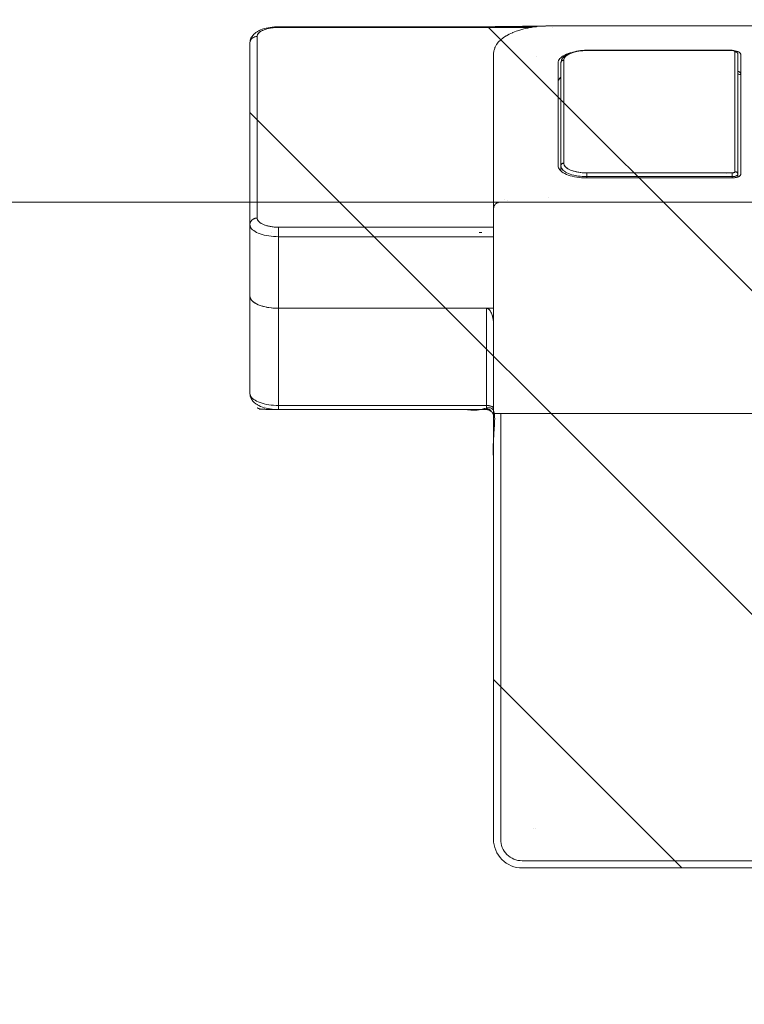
# Model space of a CAD drawing. Header units: inches. Extents: x -416 to -272, y -73 to 47.
# Tile 68 of 206: x -409.83 to -407.83, y 14.3 to 17.01. Entities that reach past the tile are written whole.
import ezdxf

# ---------------------------------------------------------------- set-up
doc = ezdxf.new("R2010")
doc.units = ezdxf.units.IN
doc.header["$LTSCALE"] = 32
doc.header["$MEASUREMENT"] = 0
doc.linetypes.add('Dash Style-1', pattern=[0.083328, 0.041656, -0.041672])
for name, color, linetype, lineweight in [('DashLine', 7, 'Continuous', 13), ('DashLineFill', 7, 'Dash Style-1', 13), ('Drawing', 7, 'Continuous', 18), ('None', 7, 'Continuous', 18), ('SolidLine', 7, 'Continuous', 15)]:
    doc.layers.add(name, color=color, linetype=linetype, lineweight=lineweight)

# ---------------------------------------------------------------- blocks, each defined once
blk = doc.blocks.new('Group-96')
at = {"layer": 'DashLine', "flags": 128}
blk.add_lwpolyline([(1.1142, -2.5591), (70.8937, -2.5591), (70.8937, -30), (1.1142, -30)], close=True, dxfattribs=at)
at = {"layer": 'SolidLine', "flags": 128}
blk.add_lwpolyline([(1.1142, -2.5591), (70.8937, -2.5591), (70.8937, -30), (1.1142, -30)], close=True, dxfattribs=at)
blk = doc.blocks.new('TiMotion_Handset (2D)')
at = {"layer": 'DashLineFill', "linetype": 'Continuous', "lineweight": 13}
h = blk.add_hatch(dxfattribs=at)
h.set_pattern_fill('Steel', color=253, style=0, pattern_type=2)
h.set_pattern_definition([(45, (0, 0), (-1.613, 1.9357), []), (45, (-1.0608, 1.0608), (-0.47235, 0.41676), [])])
h.paths.add_polyline_path([(-0.5651, 2.4409), (-0.5637, 2.4432), (-0.5622, 2.4453), (-0.5606, 2.4473), (-0.5588, 2.4491), (-0.557, 2.4509), (-0.555, 2.4525), (-0.5529, 2.454), (-0.5507, 2.4554), (-0.5484, 2.4566), (-0.546, 2.4577), (-0.5436, 2.4586), (-0.5412, 2.4593), (-0.5387, 2.4599), (-0.5362, 2.4603), (-0.5336, 2.4605), (-0.531, 2.4606), (0.4426, 2.4606), (0.4452, 2.4605), (0.4478, 2.4603), (0.4503, 2.4599), (0.4528, 2.4593), (0.4552, 2.4586), (0.4576, 2.4577), (0.46, 2.4566), (0.4623, 2.4554), (0.4645, 2.454), (0.4666, 2.4525), (0.4686, 2.4509), (0.4704, 2.4491), (0.4722, 2.4473), (0.4738, 2.4453), (0.4753, 2.4432), (0.4767, 2.4409), (0.4779, 2.4386), (0.479, 2.4363), (0.4799, 2.4339), (0.4806, 2.4315), (0.4812, 2.429), (0.4816, 2.4264), (0.4819, 2.4239), (0.482, 2.4213), (0.482, 1.7656), (0.4825, 1.764), (0.483, 1.7623), (0.4834, 1.7606), (0.4838, 1.7589), (0.484, 1.7572), (0.4842, 1.7555), (0.4843, 1.7537), (0.4844, 1.752), (0.4844, -1.752), (0.4843, -1.7546), (0.484, -1.7572), (0.4836, -1.7597), (0.483, -1.7622), (0.4823, -1.7646), (0.4814, -1.767), (0.4803, -1.7693), (0.4791, -1.7717), (0.4777, -1.7739), (0.4762, -1.776), (0.4746, -1.778), (0.4728, -1.7798), (0.471, -1.7816), (0.469, -1.7832), (0.4669, -1.7847), (0.4647, -1.7861), (0.4624, -1.7873), (0.46, -1.7884), (0.4576, -1.7893), (0.4552, -1.79), (0.4527, -1.7906), (0.4502, -1.791), (0.4476, -1.7913), (0.445, -1.7913), (-1.7905, -1.7913), (-1.7931, -1.7913), (-1.7957, -1.791), (-1.7982, -1.7906), (-1.8007, -1.79), (-1.8032, -1.7893), (-1.8055, -1.7884), (-1.8079, -1.7873), (-1.8102, -1.7861), (-1.8124, -1.7847), (-1.8145, -1.7832), (-1.8165, -1.7816), (-1.8184, -1.7798), (-1.8201, -1.778), (-1.8217, -1.776), (-1.8232, -1.7739), (-1.8246, -1.7717), (-1.8258, -1.7693), (-1.8269, -1.767), (-1.8278, -1.7646), (-1.8286, -1.7622), (-1.8291, -1.7597), (-1.8296, -1.7572), (-1.8298, -1.7546), (-1.8299, -1.752), (-1.8299, 1.752), (-1.8298, 1.7546), (-1.8296, 1.7572), (-1.8291, 1.7597), (-1.8286, 1.7622), (-1.8278, 1.7646), (-1.8269, 1.767), (-1.8258, 1.7693), (-1.8246, 1.7717), (-1.8232, 1.7739), (-1.8217, 1.776), (-1.8201, 1.778), (-1.8184, 1.7798), (-1.8165, 1.7816), (-1.8145, 1.7832), (-1.8124, 1.7847), (-1.8102, 1.7861), (-1.8079, 1.7873), (-1.8055, 1.7884), (-1.8032, 1.7893), (-1.8007, 1.79), (-1.7982, 1.7906), (-1.7957, 1.791), (-1.7931, 1.7913), (-1.7905, 1.7913), (-0.5703, 1.7913), (-0.5703, 2.4213), (-0.5703, 2.4239), (-0.57, 2.4264), (-0.5696, 2.429), (-0.569, 2.4315), (-0.5683, 2.4339), (-0.5674, 2.4363), (-0.5663, 2.4386)])
at = {"layer": 'DashLineFill'}
blk.add_open_spline([(-0.5651, 2.4409), (-0.5598, 2.4501), (-0.5415, 2.4606), (-0.0442, 2.4606), (0.4531, 2.4606), (0.4714, 2.4501), (0.482, 2.4318), (0.482, 2.0934), (0.482, 1.7656), (0.4844, 1.7591), (0.4844, 0), (0.4844, -1.7625), (0.4738, -1.7808), (0.4555, -1.7913), (-0.6728, -1.7913), (-1.8011, -1.7913), (-1.8193, -1.7808), (-1.8299, -1.7625), (-1.8299, 0), (-1.8299, 1.7625), (-1.8193, 1.7808), (-1.8011, 1.7913), (-1.1804, 1.7913), (-0.5703, 1.7913), (-0.5703, 2.1063), (-0.5703, 2.4318), (-0.5651, 2.4409)], degree=2, knots=[0, 0, 0, 0.001659, 0.003318, 0.079878, 0.081538, 0.083197, 0.084856, 0.136418, 0.136418, 0.137506, 0.404845, 0.406455, 0.408065, 0.409674, 0.580236, 0.581846, 0.583456, 0.585066, 0.852405, 0.854014, 0.855624, 0.857234, 0.950329, 0.950329, 0.99839, 1, 1, 1], dxfattribs=at)
at = {"layer": 'Drawing'}
for p, q in [((0.4373, 2.4606), (-0.0618, 2.4606)), ((0.4552, 2.4409), (-0.044, 2.4409)), ((0.4389, 2.4606), (0.4373, 2.4606)), ((0.4373, 2.4606), (0.4388, 2.4606)), ((0.4388, 2.4606), (0.4403, 2.4604)), ((0.4417, 2.4603), (0.4388, 2.4606)), ((0.4404, 2.4603), (0.4389, 2.4606)), ((0.4403, 2.4604), (0.4417, 2.46)), ((0.4419, 2.46), (0.4404, 2.4603)), ((0.4431, 2.4601), (0.4417, 2.4603)), ((0.4417, 2.46), (0.4431, 2.4596)), ((0.4434, 2.4594), (0.4419, 2.46)), ((0.4446, 2.4597), (0.4431, 2.4601)), ((0.4431, 2.4596), (0.4445, 2.459)), ((0.4449, 2.4588), (0.4434, 2.4594)), ((0.4445, 2.459), (0.4458, 2.4583)), ((0.4474, 2.4588), (0.4446, 2.4597)), ((0.4462, 2.458), (0.4449, 2.4588)), ((0.4462, 2.458), (0.4458, 2.4583)), ((0.4475, 2.4571), (0.4462, 2.458)), ((0.4471, 2.4574), (0.4466, 2.4577)), ((0.4475, 2.4571), (0.4471, 2.4574)), ((0.4488, 2.4584), (0.4474, 2.4588)), ((0.4488, 2.456), (0.4475, 2.4571)), ((0.4483, 2.4565), (0.4479, 2.4568)), ((0.4488, 2.456), (0.4483, 2.4565)), ((0.4501, 2.4578), (0.4488, 2.4584)), ((0.4499, 2.4549), (0.4488, 2.456)), ((0.4494, 2.4554), (0.4491, 2.4557)), ((0.4494, 2.4554), (0.4499, 2.4549)), ((0.451, 2.4536), (0.4499, 2.4549)), ((0.4529, 2.4563), (0.4501, 2.4578)), ((0.4502, 2.4546), (0.4504, 2.4543)), ((0.4504, 2.4543), (0.4514, 2.453)), ((0.4519, 2.4522), (0.451, 2.4536)), ((0.4514, 2.453), (0.4522, 2.4517)), ((0.4528, 2.4508), (0.4519, 2.4522)), ((0.4522, 2.4517), (0.453, 2.4503)), ((0.4535, 2.4493), (0.4528, 2.4508)), ((0.4529, 2.4563), (0.4542, 2.4557)), ((0.453, 2.4503), (0.4537, 2.4489)), ((0.4541, 2.4477), (0.4535, 2.4493)), ((0.4537, 2.4489), (0.4542, 2.4473)), ((0.4545, 2.446), (0.4541, 2.4477)), ((0.4553, 2.4549), (0.4542, 2.4557)), ((0.4542, 2.4473), (0.4546, 2.4458)), ((0.4549, 2.4444), (0.4545, 2.446)), ((0.4546, 2.4458), (0.4549, 2.4442)), ((0.4551, 2.4427), (0.4549, 2.4444)), ((0.4549, 2.4442), (0.4551, 2.4426)), ((0.4552, 2.4409), (0.4551, 2.4427)), ((0.4551, 2.4426), (0.4552, 2.4409)), ((0.4602, 2.4399), (0.4552, 2.4409)), ((0.4552, 2.4409), (0.4573, 2.4407)), ((0.458, 2.4529), (0.4553, 2.4549)), ((0.4573, 2.4407), (0.4595, 2.44)), ((0.4591, 2.452), (0.458, 2.4529)), ((0.4616, 2.4495), (0.4591, 2.452)), ((0.4595, 2.44), (0.4616, 2.4389)), ((0.4648, 2.4366), (0.4602, 2.4399)), ((0.4625, 2.4485), (0.4616, 2.4495)), ((0.4616, 2.4389), (0.4637, 2.4374)), ((0.4649, 2.4456), (0.4625, 2.4485)), ((0.4637, 2.4374), (0.4657, 2.4354)), ((0.469, 2.4312), (0.4648, 2.4366)), ((0.4657, 2.4446), (0.4649, 2.4456)), ((0.468, 2.4412), (0.4657, 2.4446)), ((0.4657, 2.4354), (0.4676, 2.433)), ((0.4686, 2.4402), (0.468, 2.4412)), ((0.4707, 2.4364), (0.4686, 2.4402)), ((0.4712, 2.4354), (0.4707, 2.4364)), ((0.4676, 2.433), (0.4695, 2.4303)), ((0.4728, 2.4236), (0.469, 2.4312)), ((0.4695, 2.4303), (0.4712, 2.4271)), ((0.4731, 2.4313), (0.4712, 2.4354)), ((0.4712, 2.4271), (0.4728, 2.4236)), ((0.476, 2.4145), (0.4728, 2.4236)), ((0.4728, 2.4236), (0.4743, 2.4198)), ((0.4731, 2.4313), (0.4749, 2.4268)), ((0.4743, 2.4198), (0.4756, 2.4158)), ((0.4752, 2.4259), (0.4749, 2.4268)), ((0.4752, 2.4259), (0.4767, 2.4211)), ((0.4756, 2.4158), (0.4768, 2.4114)), ((0.4783, 2.4045), (0.476, 2.4145)), ((0.478, 2.4161), (0.4767, 2.4211)), ((0.4768, 2.4114), (0.4778, 2.4068)), ((0.4792, 2.4108), (0.478, 2.4161)), ((0.4802, 2.4053), (0.4792, 2.4108)), ((0.4778, 2.4068), (0.4786, 2.4021)), ((0.4797, 2.3936), (0.4783, 2.4045)), ((0.4786, 2.4021), (0.4793, 2.3972)), ((0.4793, 2.3972), (0.4797, 2.3921)), ((0.4801, 2.3819), (0.4797, 2.3936)), ((0.4797, 2.3921), (0.48, 2.387)), ((0.48, 2.387), (0.4801, 2.3819)), ((0.4801, 2.3819), (0.4801, 1.6869)), ((0.482, 2.3819), (0.4801, 2.3819)), ((0.4802, 2.4048), (0.4802, 2.4053)), ((0.481, 2.3992), (0.4802, 2.4048)), ((0.4815, 2.3935), (0.481, 2.3992)), ((0.4815, 2.3935), (0.4818, 2.3877)), ((0.482, 2.3819), (0.4818, 2.3877)), ((0.482, 2.3819), (0.482, 1.6741)), ((0.4064, 1.7913), (-0.5808, 1.7913)), ((0.0059, 1.7623), (0.0059, 1.7623)), ((0.0056, 1.752), (0.0055, 1.752)), ((0.4003, 1.6733), (0.4003, 1.6733)), ((0.4801, 1.6732), (0.4801, 1.6732)), ((0.482, 1.6716), (0.482, 1.6714)), ((0.0137, 1.6411), (0.0137, 1.6411)), ((0.4801, 1.6303), (0.4801, 1.6303)), ((0.0849, 1.5968), (0.0827, 1.5935)), ((0.0849, 1.5968), (0.0872, 1.5997)), ((0.0998, 1.6063), (0.0854, 1.6063)), ((0.0872, 1.5997), (0.0896, 1.602)), ((0.0896, 1.602), (0.0921, 1.6039)), ((0.0946, 1.6052), (0.0921, 1.6039)), ((0.0972, 1.606), (0.0946, 1.6052)), ((0.1017, 1.5973), (0.0968, 1.5938)), ((0.0998, 1.6063), (0.0972, 1.606)), ((0.0998, 1.6063), (0.1005, 1.6063)), ((0.3827, 1.6063), (0.0998, 1.6063)), ((0.1004, 1.6063), (0.0998, 1.6063)), ((0.1001, 1.5963), (0.1023, 1.5975)), ((0.101, 1.6062), (0.1004, 1.6063)), ((0.1005, 1.6063), (0.1011, 1.6062)), ((0.1016, 1.6061), (0.101, 1.6062)), ((0.1011, 1.6062), (0.1017, 1.606)), ((0.1021, 1.6059), (0.1016, 1.6061)), ((0.1017, 1.606), (0.1023, 1.6058)), ((0.107, 1.5984), (0.1017, 1.5973)), ((0.1027, 1.6056), (0.1021, 1.6059)), ((0.1023, 1.6058), (0.1028, 1.6056)), ((0.1023, 1.5975), (0.1046, 1.5982)), ((0.1032, 1.6054), (0.1027, 1.6056)), ((0.1028, 1.6056), (0.1034, 1.6052)), ((0.1037, 1.605), (0.1032, 1.6054)), ((0.1034, 1.6052), (0.1039, 1.6049)), ((0.1042, 1.6046), (0.1037, 1.605)), ((0.1039, 1.6049), (0.1044, 1.6045)), ((0.1047, 1.6042), (0.1042, 1.6046)), ((0.1044, 1.6045), (0.1049, 1.604)), ((0.1046, 1.5982), (0.107, 1.5984)), ((0.1051, 1.6038), (0.1047, 1.6042)), ((0.1049, 1.604), (0.1053, 1.6035)), ((0.1055, 1.6033), (0.1051, 1.6038)), ((0.1053, 1.6035), (0.1057, 1.6029)), ((0.1058, 1.6027), (0.1055, 1.6033)), ((0.1057, 1.6029), (0.106, 1.6024)), ((0.1061, 1.6022), (0.1058, 1.6027)), ((0.106, 1.6024), (0.1063, 1.6018)), ((0.1064, 1.6016), (0.1061, 1.6022)), ((0.1063, 1.6018), (0.1065, 1.6011)), ((0.1066, 1.601), (0.1064, 1.6016)), ((0.1065, 1.6011), (0.1067, 1.6005)), ((0.1067, 1.6004), (0.1066, 1.601)), ((0.1067, 1.6005), (0.1069, 1.5998)), ((0.1069, 1.5997), (0.1067, 1.6004)), ((0.1069, 1.5998), (0.1069, 1.5991)), ((0.1069, 1.5991), (0.1069, 1.5997)), ((0.1069, 1.5991), (0.107, 1.5984)), ((0.107, 1.5984), (0.1069, 1.5991)), ((0.3898, 1.5984), (0.107, 1.5984)), ((0.3113, 1.6069), (0.3113, 1.6069)), ((0.3113, 1.6069), (0.3113, 1.6069)), ((0.3377, 1.6115), (0.3377, 1.6114)), ((0.3377, 1.6115), (0.3394, 1.6081)), ((0.3384, 1.6101), (0.3402, 1.6063)), ((0.3394, 1.6081), (0.3401, 1.6063)), ((0.3827, 1.6063), (0.3833, 1.6063)), ((0.3833, 1.6063), (0.3827, 1.6063)), ((0.3833, 1.6063), (0.3839, 1.6062)), ((0.3859, 1.606), (0.3833, 1.6063)), ((0.3839, 1.6062), (0.3833, 1.6063)), ((0.3839, 1.6062), (0.3844, 1.6061)), ((0.3845, 1.606), (0.3839, 1.6062)), ((0.3844, 1.6061), (0.385, 1.6059)), ((0.3851, 1.6058), (0.3845, 1.606)), ((0.385, 1.6059), (0.3856, 1.6056)), ((0.3857, 1.6056), (0.3851, 1.6058)), ((0.3856, 1.6056), (0.3861, 1.6054)), ((0.3863, 1.6052), (0.3857, 1.6056)), ((0.3865, 1.6059), (0.3859, 1.606)), ((0.3861, 1.6054), (0.3866, 1.605)), ((0.3868, 1.6049), (0.3863, 1.6052)), ((0.387, 1.6058), (0.3865, 1.6059)), ((0.3866, 1.605), (0.3871, 1.6046)), ((0.3873, 1.6045), (0.3868, 1.6049)), ((0.3896, 1.605), (0.387, 1.6058)), ((0.3871, 1.6046), (0.3875, 1.6042)), ((0.3877, 1.604), (0.3873, 1.6045)), ((0.3875, 1.6042), (0.3879, 1.6038)), ((0.3882, 1.6035), (0.3877, 1.604)), ((0.3879, 1.6038), (0.3883, 1.6033)), ((0.3885, 1.6029), (0.3882, 1.6035)), ((0.3883, 1.6033), (0.3887, 1.6027)), ((0.3889, 1.6024), (0.3885, 1.6029)), ((0.3887, 1.6027), (0.389, 1.6022)), ((0.3892, 1.6018), (0.3889, 1.6024)), ((0.389, 1.6022), (0.3892, 1.6016)), ((0.3894, 1.6011), (0.3892, 1.6018)), ((0.3892, 1.6016), (0.3894, 1.601)), ((0.3896, 1.6005), (0.3894, 1.6011)), ((0.3894, 1.601), (0.3896, 1.6004)), ((0.3902, 1.6048), (0.3896, 1.605)), ((0.3897, 1.5998), (0.3896, 1.6005)), ((0.3896, 1.6004), (0.3897, 1.5997)), ((0.3898, 1.5991), (0.3897, 1.5998)), ((0.3897, 1.5997), (0.3898, 1.5991)), ((0.3898, 1.5991), (0.3898, 1.5984)), ((0.3898, 1.5984), (0.3898, 1.5991)), ((0.3952, 1.5973), (0.3898, 1.5984)), ((0.3898, 1.5984), (0.3921, 1.5982)), ((0.3907, 1.6046), (0.3902, 1.6048)), ((0.3932, 1.6032), (0.3907, 1.6046)), ((0.3921, 1.5982), (0.3944, 1.5975)), ((0.3937, 1.603), (0.3932, 1.6032)), ((0.3942, 1.6026), (0.3937, 1.603)), ((0.3966, 1.6008), (0.3942, 1.6026)), ((0.3944, 1.5975), (0.3967, 1.5963)), ((0.4001, 1.5938), (0.3952, 1.5973)), ((0.3971, 1.6005), (0.3966, 1.6008)), ((0.3994, 1.5982), (0.3971, 1.6005)), ((0.3998, 1.5978), (0.3994, 1.5982)), ((0.4021, 1.595), (0.3998, 1.5978)), ((0.0727, 1.5654), (0.0739, 1.5709)), ((0.0739, 1.5709), (0.0753, 1.5761)), ((0.0753, 1.5761), (0.0769, 1.581)), ((0.0787, 1.5855), (0.0769, 1.581)), ((0.0806, 1.5897), (0.0787, 1.5855)), ((0.0827, 1.5935), (0.0806, 1.5897)), ((0.0808, 1.5748), (0.0808, 1.5748)), ((0.0847, 1.5703), (0.0823, 1.5597)), ((0.0839, 1.5669), (0.0852, 1.5716)), ((0.0881, 1.58), (0.0847, 1.5703)), ((0.0852, 1.5716), (0.0866, 1.5759)), ((0.0863, 1.5748), (0.0862, 1.5748)), ((0.0866, 1.5759), (0.0881, 1.58)), ((0.0923, 1.588), (0.0881, 1.58)), ((0.0881, 1.58), (0.0899, 1.5837)), ((0.0899, 1.5837), (0.0917, 1.587)), ((0.0917, 1.587), (0.0937, 1.59)), ((0.0968, 1.5938), (0.0923, 1.588)), ((0.0937, 1.59), (0.0957, 1.5925)), ((0.0957, 1.5925), (0.0979, 1.5946)), ((0.0979, 1.5946), (0.1001, 1.5963)), ((0.3967, 1.5963), (0.3989, 1.5946)), ((0.3989, 1.5946), (0.4011, 1.5925)), ((0.3993, 1.5944), (0.3993, 1.5944)), ((0.4046, 1.588), (0.4001, 1.5938)), ((0.4011, 1.5925), (0.4031, 1.59)), ((0.4024, 1.5946), (0.4021, 1.595)), ((0.4024, 1.5946), (0.4045, 1.5914)), ((0.4031, 1.59), (0.4051, 1.587)), ((0.4048, 1.591), (0.4045, 1.5914)), ((0.4086, 1.58), (0.4046, 1.588)), ((0.4067, 1.5874), (0.4048, 1.591)), ((0.4051, 1.587), (0.4069, 1.5837)), ((0.4069, 1.587), (0.4067, 1.5874)), ((0.4088, 1.583), (0.4069, 1.587)), ((0.4069, 1.5837), (0.4086, 1.58)), ((0.4121, 1.5702), (0.4086, 1.58)), ((0.4086, 1.58), (0.4102, 1.5759)), ((0.4104, 1.5787), (0.4088, 1.583)), ((0.4102, 1.5759), (0.4116, 1.5716)), ((0.4106, 1.5783), (0.4104, 1.5787)), ((0.4121, 1.5737), (0.4106, 1.5783)), ((0.4116, 1.5716), (0.4129, 1.5669)), ((0.4121, 1.5737), (0.4134, 1.5688)), ((0.4145, 1.5595), (0.4121, 1.5702)), ((0.07, 1.5416), (0.0703, 1.5477)), ((0.0709, 1.5538), (0.0703, 1.5477)), ((0.0709, 1.5538), (0.0717, 1.5597)), ((0.0727, 1.5654), (0.0717, 1.5597)), ((0.0808, 1.5481), (0.0803, 1.5354)), ((0.0804, 1.5409), (0.0808, 1.5464)), ((0.0823, 1.5597), (0.0808, 1.5481)), ((0.0808, 1.5464), (0.0813, 1.5517)), ((0.0813, 1.5517), (0.082, 1.557)), ((0.0815, 1.563), (0.0814, 1.563)), ((0.0819, 1.563), (0.0819, 1.563)), ((0.082, 1.557), (0.0828, 1.5621)), ((0.0828, 1.5621), (0.0839, 1.5669)), ((0.4129, 1.5669), (0.4139, 1.5621)), ((0.4145, 1.5636), (0.4134, 1.5688)), ((0.4139, 1.5621), (0.4148, 1.557)), ((0.4155, 1.5583), (0.4145, 1.5636)), ((0.416, 1.5479), (0.4145, 1.5595)), ((0.4148, 1.557), (0.4155, 1.5517)), ((0.4155, 1.5581), (0.4155, 1.5583)), ((0.4162, 1.5526), (0.4155, 1.5581)), ((0.4155, 1.5517), (0.416, 1.5464)), ((0.4164, 1.5354), (0.416, 1.5479)), ((0.416, 1.5464), (0.4163, 1.5409)), ((0.4168, 1.5469), (0.4162, 1.5526)), ((0.4171, 1.5412), (0.4168, 1.5469)), ((0.0699, 1.5354), (0.0666, 1.5354)), ((0.07, 1.5416), (0.0699, 1.5354)), ((0.0699, 1.5354), (0.0699, 1.1358)), ((0.0803, 1.5354), (0.0699, 1.5354)), ((0.0803, 1.5354), (0.0804, 1.5409)), ((0.0803, 1.5354), (0.0803, 1.1358)), ((0.4163, 1.5409), (0.4164, 1.5354)), ((0.4164, 1.5354), (0.4164, 1.1358)), ((0.4172, 1.5354), (0.4164, 1.5354)), ((0.4172, 1.5354), (0.4171, 1.5412)), ((0.4172, 1.1358), (0.4172, 1.5354)), ((0.0783, 1.1516), (0.0783, 1.1516)), ((0.0788, 1.1516), (0.0788, 1.1516)), ((0.0793, 1.1516), (0.0792, 1.1516)), ((0.0797, 1.1516), (0.0797, 1.1516)), ((0.08, 1.1516), (0.08, 1.1516)), ((0.0699, 1.1358), (0.0665, 1.1358)), ((0.0765, 1.1201), (0.0691, 1.1201)), ((0.0699, 1.1345), (0.0699, 1.1358)), ((0.0803, 1.1358), (0.0699, 1.1358)), ((0.07, 1.1331), (0.0699, 1.1345)), ((0.0701, 1.1318), (0.07, 1.1331)), ((0.0703, 1.1304), (0.0701, 1.1318)), ((0.0705, 1.1292), (0.0703, 1.1304)), ((0.0708, 1.128), (0.0705, 1.1292)), ((0.0711, 1.1268), (0.0708, 1.128)), ((0.0714, 1.1257), (0.0711, 1.1268)), ((0.0718, 1.1247), (0.0714, 1.1257)), ((0.0723, 1.1238), (0.0718, 1.1247)), ((0.0727, 1.1229), (0.0723, 1.1238)), ((0.0732, 1.1222), (0.0727, 1.1229)), ((0.0737, 1.1216), (0.0732, 1.1222)), ((0.0743, 1.121), (0.0737, 1.1216)), ((0.0748, 1.1206), (0.0743, 1.121)), ((0.0754, 1.1203), (0.0748, 1.1206)), ((0.076, 1.1201), (0.0754, 1.1203)), ((0.0765, 1.1201), (0.076, 1.1201)), ((0.0778, 1.1202), (0.0765, 1.1201)), ((0.406, 1.1201), (0.0765, 1.1201)), ((0.0784, 1.1203), (0.0778, 1.1202)), ((0.079, 1.1206), (0.0784, 1.1203)), ((0.0796, 1.1208), (0.079, 1.1206)), ((0.0801, 1.1211), (0.0796, 1.1208)), ((0.0806, 1.1215), (0.0801, 1.1211)), ((0.0803, 1.1358), (0.0804, 1.1341)), ((0.0804, 1.1341), (0.0806, 1.1325)), ((0.0806, 1.1325), (0.0809, 1.1312)), ((0.0811, 1.1219), (0.0806, 1.1215)), ((0.0809, 1.1312), (0.0813, 1.1301)), ((0.0816, 1.1224), (0.0811, 1.1219)), ((0.0813, 1.1301), (0.0817, 1.1293)), ((0.082, 1.1229), (0.0816, 1.1224)), ((0.0817, 1.1293), (0.0823, 1.1286)), ((0.0824, 1.1234), (0.082, 1.1229)), ((0.0823, 1.1286), (0.0829, 1.1282)), ((0.0827, 1.124), (0.0824, 1.1234)), ((0.083, 1.1246), (0.0827, 1.124)), ((0.0829, 1.1282), (0.0837, 1.128)), ((0.0832, 1.1253), (0.083, 1.1246)), ((0.0834, 1.1259), (0.0832, 1.1253)), ((0.0836, 1.1266), (0.0834, 1.1259)), ((0.0837, 1.128), (0.0836, 1.1266)), ((0.4131, 1.128), (0.0837, 1.128)), ((0.3505, 1.1142), (0.3499, 1.1122)), ((0.3501, 1.1124), (0.3508, 1.1154)), ((0.3512, 1.1175), (0.3505, 1.1142)), ((0.3508, 1.1154), (0.3514, 1.1184)), ((0.3517, 1.1201), (0.3512, 1.1175)), ((0.3517, 1.1201), (0.3514, 1.1184)), ((0.406, 1.1201), (0.4072, 1.1202)), ((0.4072, 1.1202), (0.4078, 1.1203)), ((0.4078, 1.1203), (0.4084, 1.1206)), ((0.4084, 1.1206), (0.409, 1.1208)), ((0.409, 1.1208), (0.4095, 1.1211)), ((0.4095, 1.1211), (0.4101, 1.1215)), ((0.4101, 1.1215), (0.4106, 1.1219)), ((0.4106, 1.1219), (0.411, 1.1224)), ((0.411, 1.1224), (0.4114, 1.1229)), ((0.4114, 1.1229), (0.4118, 1.1234)), ((0.4118, 1.1234), (0.4122, 1.124)), ((0.4122, 1.124), (0.4124, 1.1246)), ((0.4124, 1.1246), (0.4127, 1.1253)), ((0.4127, 1.1253), (0.4129, 1.1259)), ((0.4129, 1.1259), (0.413, 1.1266)), ((0.413, 1.1266), (0.4131, 1.128)), ((0.4131, 1.128), (0.4139, 1.1282)), ((0.4139, 1.1282), (0.4145, 1.1286)), ((0.4145, 1.1286), (0.4151, 1.1293)), ((0.4151, 1.1293), (0.4155, 1.1301)), ((0.4155, 1.1301), (0.4159, 1.1312)), ((0.4159, 1.1312), (0.4162, 1.1325)), ((0.4162, 1.1325), (0.4164, 1.1341)), ((0.4164, 1.1341), (0.4164, 1.1358)), ((0.4172, 1.1358), (0.4164, 1.1358))]:
    blk.add_line(p, q, dxfattribs=at)
at = {"layer": 'Drawing', "color": 7, "linetype": 'Continuous'}
for p, q in [((-0.0162, 1.7913), (-0.0178, 1.7913)), ((-0.0162, 1.7913), (-0.0146, 1.791)), ((-0.0146, 1.791), (-0.0131, 1.7906)), ((-0.0117, 1.7901), (-0.0131, 1.7906)), ((-0.0117, 1.7901), (-0.0102, 1.7895)), ((-0.0089, 1.7887), (-0.0102, 1.7895)), ((-0.0076, 1.7878), (-0.0089, 1.7887)), ((-0.0076, 1.7878), (-0.0064, 1.7867)), ((-0.0052, 1.7856), (-0.0064, 1.7867)), ((0.4066, 1.7913), (0.4064, 1.7913)), ((0.4071, 1.7913), (0.4066, 1.7913)), ((0.4086, 1.7912), (0.4071, 1.7913)), ((0.4144, 1.7906), (0.4086, 1.7912)), ((0.4159, 1.7903), (0.4144, 1.7906)), ((0.4174, 1.7899), (0.4159, 1.7903)), ((0.4231, 1.7881), (0.4174, 1.7899)), ((0.4245, 1.7876), (0.4231, 1.7881)), ((0.4259, 1.7869), (0.4245, 1.7876)), ((0.4314, 1.7839), (0.4259, 1.7869)), ((-0.0042, 1.7843), (-0.0052, 1.7856)), ((-0.0042, 1.7843), (-0.0032, 1.783)), ((-0.0024, 1.7815), (-0.0032, 1.783)), ((-0.0017, 1.78), (-0.0024, 1.7815)), ((-0.0011, 1.7785), (-0.0017, 1.78)), ((-0.0011, 1.7785), (-0.0006, 1.7768)), ((-0.0003, 1.7752), (-0.0006, 1.7768)), ((-0.0001, 1.7735), (-0.0003, 1.7752)), ((-0.0001, 1.7735), (0, 1.7717)), ((0, -1.7717), (0, 1.7717)), ((0.4327, 1.7832), (0.4314, 1.7839)), ((0.4339, 1.7823), (0.4327, 1.7832)), ((0.4392, 1.7782), (0.4339, 1.7823)), ((0.4403, 1.7773), (0.4392, 1.7782)), ((0.4454, 1.7722), (0.4403, 1.7773)), ((0.4464, 1.7711), (0.4454, 1.7722)), ((0.4513, 1.765), (0.4464, 1.7711)), ((0.452, 1.764), (0.4513, 1.765)), ((0.4567, 1.757), (0.452, 1.764)), ((0.4573, 1.7559), (0.4567, 1.757)), ((0.4616, 1.748), (0.4573, 1.7559)), ((0.4656, 1.7393), (0.4616, 1.748)), ((0.466, 1.7383), (0.4656, 1.7393)), ((0.4696, 1.7289), (0.466, 1.7383)), ((0.4729, 1.7188), (0.4696, 1.7289)), ((0.4758, 1.708), (0.4729, 1.7188)), ((0.4783, 1.6967), (0.4758, 1.708)), ((0.4785, 1.6961), (0.4783, 1.6967)), ((0.4805, 1.6845), (0.4785, 1.6961)), ((0.4822, 1.6724), (0.4805, 1.6845)), ((0.4834, 1.6601), (0.4822, 1.6724)), ((0.4841, 1.6476), (0.4834, 1.6601)), ((0.4844, 1.635), (0.4841, 1.6476)), ((0.4844, 1.6339), (0.4844, 1.635)), ((0.4844, -1.7189), (0.4844, 1.6339)), ((0.0784, 1.5957), (0.0807, 1.5999)), ((0.0807, 1.5999), (0.0831, 1.6035)), ((0.0831, 1.6035), (0.0857, 1.6067)), ((0.0857, 1.6067), (0.0883, 1.6093)), ((0.0883, 1.6093), (0.0911, 1.6114)), ((0.0911, 1.6114), (0.0939, 1.6129)), ((0.0939, 1.6129), (0.0967, 1.6138)), ((0.0967, 1.6138), (0.0998, 1.6142)), ((0.3827, 1.6142), (0.0998, 1.6142)), ((0.3292, 1.6142), (0.3294, 1.6142)), ((0.3294, 1.6142), (0.3323, 1.6138)), ((0.3323, 1.6138), (0.3351, 1.6129)), ((0.3351, 1.6129), (0.3379, 1.6114)), ((0.3377, 1.6115), (0.3393, 1.6082)), ((0.3379, 1.6114), (0.3407, 1.6093)), ((0.3393, 1.6082), (0.3401, 1.6063)), ((0.3407, 1.6093), (0.3433, 1.6067)), ((0.3433, 1.6067), (0.3436, 1.6063)), ((0.3827, 1.6142), (0.3858, 1.6138)), ((0.3858, 1.6138), (0.3887, 1.6129)), ((0.3887, 1.6129), (0.3915, 1.6114)), ((0.3915, 1.6114), (0.3942, 1.6093)), ((0.3942, 1.6093), (0.3969, 1.6067)), ((0.3969, 1.6067), (0.3994, 1.6035)), ((0.3994, 1.6035), (0.4018, 1.5999)), ((0.4018, 1.5999), (0.4041, 1.5957)), ((0.0697, 1.569), (0.0711, 1.575)), ((0.0711, 1.575), (0.0726, 1.5807)), ((0.0726, 1.5807), (0.0744, 1.5861)), ((0.0744, 1.5861), (0.0763, 1.5911)), ((0.0763, 1.5911), (0.0784, 1.5957)), ((0.4041, 1.5957), (0.4062, 1.5911)), ((0.4062, 1.5911), (0.4082, 1.5861)), ((0.4082, 1.5861), (0.4099, 1.5807)), ((0.4099, 1.5807), (0.4105, 1.5785)), ((0.0666, 1.5354), (0.0667, 1.5428)), ((0.0667, 1.5428), (0.0671, 1.5496)), ((0.0671, 1.5496), (0.0677, 1.5562)), ((0.0677, 1.5562), (0.0686, 1.5627)), ((0.0686, 1.5627), (0.0697, 1.569)), ((0.0666, 1.1358), (0.0666, 1.5354)), ((0.0666, 1.1336), (0.0666, 1.1358)), ((0.0667, 1.1316), (0.0666, 1.1336)), ((0.0669, 1.1296), (0.0667, 1.1316)), ((0.0672, 1.1277), (0.0669, 1.1296)), ((0.0675, 1.1258), (0.0672, 1.1277)), ((0.0679, 1.124), (0.0675, 1.1258)), ((0.0684, 1.1222), (0.0679, 1.124)), ((0.0689, 1.1206), (0.0684, 1.1222)), ((0.0695, 1.1191), (0.0689, 1.1206)), ((0.0701, 1.1177), (0.0695, 1.1191)), ((0.0708, 1.1165), (0.0701, 1.1177)), ((0.0715, 1.1154), (0.0708, 1.1165)), ((0.0723, 1.1145), (0.0715, 1.1154)), ((0.0731, 1.1137), (0.0723, 1.1145)), ((0.0739, 1.113), (0.0731, 1.1137)), ((0.0747, 1.1126), (0.0739, 1.113)), ((0.0756, 1.1123), (0.0747, 1.1126)), ((0.0765, 1.1122), (0.0756, 1.1123)), ((0.406, 1.1122), (0.0765, 1.1122)), ((0.3501, 1.1124), (0.35, 1.1122)), ((0.3534, 1.1123), (0.3525, 1.1122)), ((0.3525, 1.1122), (0.3525, 1.1122)), ((0.3543, 1.1126), (0.3534, 1.1123)), ((0.3551, 1.113), (0.3543, 1.1126)), ((0.3559, 1.1137), (0.3551, 1.113)), ((0.3567, 1.1145), (0.3559, 1.1137)), ((0.3575, 1.1154), (0.3567, 1.1145)), ((0.3575, 1.1154), (0.3567, 1.1145)), ((0.3575, 1.1154), (0.3582, 1.1165)), ((0.3582, 1.1165), (0.3589, 1.1177)), ((0.3595, 1.1191), (0.3589, 1.1177)), ((0.3599, 1.1201), (0.3595, 1.1191)), ((0.4069, 1.1123), (0.406, 1.1122)), ((0.4078, 1.1126), (0.4069, 1.1123)), ((0.4086, 1.113), (0.4078, 1.1126)), ((0.4094, 1.1137), (0.4086, 1.113)), ((0.4094, 1.1137), (0.4102, 1.1145)), ((0.4102, 1.1145), (0.411, 1.1154)), ((0.4117, 1.1165), (0.411, 1.1154)), ((0.4124, 1.1177), (0.4117, 1.1165)), ((0.4124, 1.1177), (0.413, 1.1191)), ((0.413, 1.1191), (0.4136, 1.1206)), ((0.4141, 1.1222), (0.4136, 1.1206)), ((0.4146, 1.124), (0.4141, 1.1222)), ((0.4146, 1.124), (0.415, 1.1258)), ((0.4153, 1.1277), (0.415, 1.1258)), ((0.4156, 1.1296), (0.4153, 1.1277)), ((0.4157, 1.1307), (0.4156, 1.1296))]:
    blk.add_line(p, q, dxfattribs=at)
at = {"layer": 'SolidLine', "color": 253}
for p, q in [((-0.5613, 2.4316), (-0.5594, 2.4358)), ((-0.5594, 2.4358), (-0.5574, 2.4395)), ((-0.5574, 2.4395), (-0.5567, 2.4406)), ((-0.5567, 2.4406), (-0.5545, 2.444)), ((-0.5545, 2.444), (-0.5537, 2.4451)), ((-0.5537, 2.4451), (-0.5513, 2.448)), ((-0.5513, 2.448), (-0.5504, 2.4491)), ((-0.5492, 2.4376), (-0.5512, 2.4325)), ((-0.5504, 2.4491), (-0.5479, 2.4516)), ((-0.5492, 2.4376), (-0.5471, 2.4422)), ((-0.5479, 2.4516), (-0.5468, 2.4525)), ((-0.5471, 2.4422), (-0.5448, 2.4464)), ((-0.5442, 2.4545), (-0.5468, 2.4525)), ((-0.5448, 2.4464), (-0.5423, 2.4501)), ((-0.5442, 2.4545), (-0.5429, 2.4554)), ((-0.5429, 2.4554), (-0.5417, 2.4562)), ((-0.5423, 2.4501), (-0.5398, 2.4533)), ((-0.5389, 2.4576), (-0.5417, 2.4562)), ((-0.5398, 2.4533), (-0.5371, 2.4559)), ((-0.5389, 2.4576), (-0.5375, 2.4583)), ((-0.5375, 2.4583), (-0.536, 2.4588)), ((-0.5371, 2.4559), (-0.5343, 2.4579)), ((-0.536, 2.4588), (-0.5332, 2.4597)), ((-0.5343, 2.4579), (-0.5315, 2.4594)), ((-0.5332, 2.4597), (-0.5317, 2.46)), ((-0.5317, 2.46), (-0.5302, 2.4603)), ((-0.5315, 2.4594), (-0.5286, 2.4603)), ((-0.5302, 2.4603), (-0.5273, 2.4606)), ((-0.5273, 2.4606), (-0.5288, 2.4603)), ((-0.5286, 2.4603), (-0.5257, 2.4606)), ((-0.5257, 2.4606), (-0.5273, 2.4606)), ((-0.0618, 2.4606), (-0.5257, 2.4606)), ((-0.282, 2.4376), (-0.2839, 2.4325)), ((-0.282, 2.4376), (-0.2798, 2.4422)), ((-0.2798, 2.4422), (-0.2775, 2.4464)), ((-0.2786, 2.4446), (-0.2791, 2.4435)), ((-0.2779, 2.4457), (-0.2786, 2.4446)), ((-0.2751, 2.4501), (-0.2775, 2.4464)), ((-0.2769, 2.4477), (-0.2775, 2.4464)), ((-0.2756, 2.4493), (-0.2769, 2.4477)), ((-0.275, 2.4504), (-0.2766, 2.4477)), ((-0.2725, 2.4533), (-0.2751, 2.4501)), ((-0.2712, 2.4549), (-0.275, 2.4504)), ((-0.2713, 2.4549), (-0.2728, 2.4528)), ((-0.2725, 2.4533), (-0.2698, 2.4559)), ((-0.2698, 2.4559), (-0.2713, 2.4549)), ((-0.2701, 2.4556), (-0.2712, 2.4549)), ((-0.2671, 2.4579), (-0.2698, 2.4559)), ((-0.2671, 2.4579), (-0.2642, 2.4594)), ((-0.2651, 2.4592), (-0.2664, 2.4583)), ((-0.2651, 2.4592), (-0.2661, 2.4585)), ((-0.2644, 2.4593), (-0.2651, 2.4592)), ((-0.2644, 2.4593), (-0.2651, 2.4592)), ((-0.2642, 2.4594), (-0.2613, 2.4603)), ((-0.2584, 2.4606), (-0.2613, 2.4603)), ((-0.0873, 2.4325), (-0.0854, 2.4376)), ((-0.0832, 2.4422), (-0.0854, 2.4376)), ((-0.0809, 2.4464), (-0.0832, 2.4422)), ((-0.0785, 2.4501), (-0.0809, 2.4464)), ((-0.0759, 2.4533), (-0.0785, 2.4501)), ((-0.0732, 2.4559), (-0.0759, 2.4533)), ((-0.0705, 2.4579), (-0.0732, 2.4559)), ((-0.0676, 2.4594), (-0.0705, 2.4579)), ((-0.0647, 2.4603), (-0.0676, 2.4594)), ((-0.0618, 2.4606), (-0.0647, 2.4603)), ((-0.0604, 2.4606), (-0.0618, 2.4606)), ((-0.0618, 2.4606), (-0.0603, 2.4606)), ((-0.0589, 2.4604), (-0.0604, 2.4606)), ((-0.0603, 2.4606), (-0.0587, 2.4603)), ((-0.0575, 2.46), (-0.0589, 2.4604)), ((-0.0587, 2.4603), (-0.0572, 2.46)), ((-0.0535, 2.4366), (-0.0578, 2.4312)), ((-0.056, 2.4596), (-0.0575, 2.46)), ((-0.0561, 2.4596), (-0.0572, 2.46)), ((-0.0565, 2.433), (-0.0545, 2.4354)), ((-0.0557, 2.4594), (-0.0561, 2.4596)), ((-0.0547, 2.459), (-0.056, 2.4596)), ((-0.0547, 2.459), (-0.0557, 2.4594)), ((-0.0534, 2.4583), (-0.0547, 2.459)), ((-0.0543, 2.4588), (-0.0545, 2.4589)), ((-0.0545, 2.4354), (-0.0525, 2.4374)), ((-0.0539, 2.4585), (-0.0543, 2.4588)), ((-0.049, 2.4399), (-0.0535, 2.4366)), ((-0.0521, 2.4574), (-0.0534, 2.4583)), ((-0.0529, 2.458), (-0.0531, 2.4581)), ((-0.0525, 2.4577), (-0.0529, 2.458)), ((-0.0525, 2.4374), (-0.0505, 2.4389)), ((-0.0509, 2.4565), (-0.0521, 2.4574)), ((-0.0516, 2.4571), (-0.0518, 2.4572)), ((-0.0513, 2.4568), (-0.0516, 2.4571)), ((-0.0498, 2.4554), (-0.0509, 2.4565)), ((-0.0504, 2.456), (-0.0506, 2.4562)), ((-0.0505, 2.4389), (-0.0483, 2.44)), ((-0.0504, 2.456), (-0.0501, 2.4557)), ((-0.0487, 2.4543), (-0.0498, 2.4554)), ((-0.0495, 2.4551), (-0.0492, 2.4549)), ((-0.0492, 2.4549), (-0.049, 2.4546)), ((-0.044, 2.4409), (-0.049, 2.4399)), ((-0.0478, 2.453), (-0.0487, 2.4543)), ((-0.0484, 2.4539), (-0.0482, 2.4536)), ((-0.0483, 2.44), (-0.0462, 2.4407)), ((-0.0482, 2.4536), (-0.048, 2.4533)), ((-0.0469, 2.4517), (-0.0478, 2.453)), ((-0.0475, 2.4526), (-0.0472, 2.4522)), ((-0.0472, 2.4522), (-0.0464, 2.4508)), ((-0.0462, 2.4503), (-0.0469, 2.4517)), ((-0.0464, 2.4508), (-0.0457, 2.4493)), ((-0.0455, 2.4489), (-0.0462, 2.4503)), ((-0.0462, 2.4407), (-0.044, 2.4409)), ((-0.0457, 2.4493), (-0.0451, 2.4477)), ((-0.045, 2.4473), (-0.0455, 2.4489)), ((-0.0451, 2.4477), (-0.0446, 2.446)), ((-0.0445, 2.4458), (-0.045, 2.4473)), ((-0.0446, 2.446), (-0.0443, 2.4444)), ((-0.0442, 2.4442), (-0.0445, 2.4458)), ((-0.0443, 2.4444), (-0.0441, 2.4427)), ((-0.0441, 2.4426), (-0.0442, 2.4442)), ((-0.0441, 2.4427), (-0.044, 2.4409)), ((-0.044, 2.4409), (-0.0441, 2.4426)), ((-0.5686, 2.4049), (-0.5677, 2.4104)), ((-0.5675, 2.411), (-0.5677, 2.4104)), ((-0.5675, 2.411), (-0.5664, 2.4163)), ((-0.565, 2.4214), (-0.5664, 2.4163)), ((-0.565, 2.4214), (-0.5635, 2.4262)), ((-0.5617, 2.4306), (-0.5635, 2.4262)), ((-0.5624, 2.4201), (-0.5625, 2.42)), ((-0.5613, 2.4316), (-0.5617, 2.4306)), ((-0.557, 2.4088), (-0.5578, 2.4023)), ((-0.5559, 2.4152), (-0.557, 2.4088)), ((-0.5569, 2.4319), (-0.5569, 2.4318)), ((-0.5545, 2.4213), (-0.5559, 2.4152)), ((-0.553, 2.4271), (-0.5545, 2.4213)), ((-0.5512, 2.4325), (-0.553, 2.4271)), ((-0.2906, 2.4023), (-0.2897, 2.4088)), ((-0.2897, 2.4088), (-0.2886, 2.4152)), ((-0.2893, 2.4122), (-0.2897, 2.4088)), ((-0.2893, 2.412), (-0.2896, 2.4094)), ((-0.2884, 2.416), (-0.2893, 2.4122)), ((-0.2887, 2.4144), (-0.2893, 2.412)), ((-0.2886, 2.4152), (-0.2873, 2.4213)), ((-0.2857, 2.4271), (-0.2873, 2.4213)), ((-0.2862, 2.4255), (-0.2869, 2.4225)), ((-0.2862, 2.4254), (-0.2867, 2.4234)), ((-0.2857, 2.4271), (-0.2862, 2.4255)), ((-0.2859, 2.4263), (-0.2862, 2.4254)), ((-0.2839, 2.4325), (-0.2857, 2.4271)), ((-0.0931, 2.4088), (-0.094, 2.4023)), ((-0.0931, 2.4088), (-0.092, 2.4152)), ((-0.092, 2.4152), (-0.0907, 2.4213)), ((-0.0907, 2.4213), (-0.0891, 2.4271)), ((-0.0891, 2.4271), (-0.0873, 2.4325)), ((-0.0648, 2.4146), (-0.0671, 2.4046)), ((-0.0666, 2.4068), (-0.0656, 2.4114)), ((-0.0656, 2.4114), (-0.0644, 2.4158)), ((-0.0616, 2.4236), (-0.0648, 2.4146)), ((-0.0644, 2.4158), (-0.0631, 2.4198)), ((-0.0631, 2.4198), (-0.0616, 2.4236)), ((-0.0578, 2.4312), (-0.0616, 2.4236)), ((-0.0616, 2.4236), (-0.06, 2.4271)), ((-0.06, 2.4271), (-0.0583, 2.4303)), ((-0.0583, 2.4303), (-0.0565, 2.433)), ((-0.5703, 2.3819), (-0.5702, 2.3878)), ((-0.5703, 2.3819), (-0.5703, 1.811)), ((-0.57, 2.3819), (-0.5703, 2.3819)), ((-0.5702, 2.3878), (-0.5699, 2.3936)), ((-0.5685, 2.3819), (-0.57, 2.3819)), ((-0.5694, 2.3993), (-0.5699, 2.3936)), ((-0.5686, 2.4049), (-0.5694, 2.3993)), ((-0.2917, 2.3819), (-0.5685, 2.3819)), ((-0.5589, 2.3888), (-0.559, 2.3819)), ((-0.559, 1.811), (-0.559, 2.3819)), ((-0.5585, 2.3956), (-0.5589, 2.3888)), ((-0.5578, 2.4023), (-0.5585, 2.3956)), ((-0.2917, 2.3819), (-0.2916, 2.3888)), ((-0.2917, 1.7913), (-0.2917, 2.3819)), ((-0.0951, 2.3819), (-0.2917, 2.3819)), ((-0.2912, 2.3956), (-0.2916, 2.3888)), ((-0.2906, 2.4023), (-0.2912, 2.3956)), ((-0.2911, 2.3977), (-0.2912, 2.396)), ((-0.2911, 2.3975), (-0.2912, 2.3961)), ((-0.2907, 2.4007), (-0.2911, 2.3977)), ((-0.2908, 2.4), (-0.2911, 2.3975)), ((-0.095, 2.3888), (-0.0951, 2.3819)), ((-0.0951, 1.7913), (-0.0951, 2.3819)), ((-0.069, 2.3819), (-0.0951, 2.3819)), ((-0.0946, 2.3956), (-0.095, 2.3888)), ((-0.094, 2.4023), (-0.0946, 2.3956)), ((-0.0845, 2.4016), (-0.0845, 2.4016)), ((-0.0685, 2.3937), (-0.069, 2.3819)), ((-0.069, 2.3819), (-0.0689, 2.387)), ((-0.069, 2.3819), (-0.069, 1.7913)), ((-0.0689, 2.387), (-0.0686, 2.3921)), ((-0.0687, 2.3898), (-0.0687, 2.3898)), ((-0.0686, 2.3921), (-0.0681, 2.3972)), ((-0.0671, 2.4046), (-0.0685, 2.3937)), ((-0.0681, 2.3972), (-0.0675, 2.4021)), ((-0.0675, 2.4021), (-0.0666, 2.4068)), ((-0.0833, 1.8307), (-0.0833, 1.8307)), ((-0.0833, 1.8307), (-0.0833, 1.8238)), ((-0.5808, 1.7913), (-1.7511, 1.7913)), ((-0.59, 1.7913), (-0.5884, 1.7914)), ((-0.5884, 1.7914), (-0.5868, 1.7916)), ((-0.5868, 1.7916), (-0.5852, 1.7919)), ((-0.5836, 1.7924), (-0.5852, 1.7919)), ((-0.5836, 1.7924), (-0.5821, 1.793)), ((-0.5821, 1.793), (-0.5807, 1.7937)), ((-0.5807, 1.7937), (-0.5793, 1.7945)), ((-0.5793, 1.7945), (-0.5779, 1.7955)), ((-0.5779, 1.7955), (-0.5767, 1.7965)), ((-0.5767, 1.7965), (-0.5755, 1.7977)), ((-0.5755, 1.7977), (-0.5745, 1.7989)), ((-0.5745, 1.7989), (-0.5735, 1.8003)), ((-0.5735, 1.8003), (-0.5727, 1.8017)), ((-0.5727, 1.7984), (-0.5729, 1.7981)), ((-0.5727, 1.8017), (-0.572, 1.8031)), ((-0.5725, 1.7986), (-0.5727, 1.7984)), ((-0.5717, 1.7997), (-0.5723, 1.799)), ((-0.5714, 1.8046), (-0.572, 1.8031)), ((-0.5714, 1.8003), (-0.5717, 1.7997)), ((-0.5714, 1.8046), (-0.5709, 1.8062)), ((-0.5709, 1.8012), (-0.5714, 1.8003)), ((-0.5709, 1.8062), (-0.5706, 1.8078)), ((-0.5709, 1.8012), (-0.5702, 1.8027)), ((-0.5706, 1.8078), (-0.5704, 1.8094)), ((-0.5704, 1.8094), (-0.5703, 1.811)), ((-0.5703, 1.811), (-0.5703, 1.811)), ((-0.57, 1.811), (-0.5703, 1.811)), ((-0.5702, 1.8027), (-0.5696, 1.8043)), ((-0.5697, 1.811), (-0.57, 1.811)), ((-0.5685, 1.811), (-0.5697, 1.811)), ((-0.5696, 1.8043), (-0.5691, 1.8059)), ((-0.5691, 1.8059), (-0.5688, 1.8076)), ((-0.5688, 1.8076), (-0.5686, 1.8093)), ((-0.5686, 1.8093), (-0.5685, 1.811)), ((-0.559, 1.811), (-0.5685, 1.811)), ((-0.5665, 1.7914), (-0.5673, 1.7913)), ((-0.5673, 1.7913), (-0.5666, 1.7914)), ((-0.5666, 1.7914), (-0.5659, 1.7916)), ((-0.5658, 1.7917), (-0.5665, 1.7914)), ((-0.5659, 1.7916), (-0.5653, 1.7919)), ((-0.5651, 1.792), (-0.5658, 1.7917)), ((-0.5653, 1.7919), (-0.5646, 1.7924)), ((-0.5644, 1.7926), (-0.5651, 1.792)), ((-0.5646, 1.7924), (-0.564, 1.793)), ((-0.5638, 1.7932), (-0.5644, 1.7926)), ((-0.564, 1.793), (-0.5633, 1.7937)), ((-0.5631, 1.794), (-0.5638, 1.7932)), ((-0.5633, 1.7937), (-0.5627, 1.7945)), ((-0.5625, 1.7949), (-0.5631, 1.794)), ((-0.5627, 1.7945), (-0.5622, 1.7955)), ((-0.5619, 1.796), (-0.5625, 1.7949)), ((-0.5622, 1.7955), (-0.5617, 1.7965)), ((-0.5614, 1.7971), (-0.5619, 1.796)), ((-0.5617, 1.7965), (-0.5612, 1.7977)), ((-0.5609, 1.7984), (-0.5614, 1.7971)), ((-0.5612, 1.7977), (-0.5607, 1.7989)), ((-0.5605, 1.7997), (-0.5609, 1.7984)), ((-0.5607, 1.7989), (-0.5603, 1.8003)), ((-0.5601, 1.8011), (-0.5605, 1.7997)), ((-0.5603, 1.8003), (-0.56, 1.8017)), ((-0.5598, 1.8026), (-0.5601, 1.8011)), ((-0.56, 1.8017), (-0.5597, 1.8031)), ((-0.5595, 1.8042), (-0.5598, 1.8026)), ((-0.5597, 1.8031), (-0.5594, 1.8046)), ((-0.5593, 1.8058), (-0.5595, 1.8042)), ((-0.5594, 1.8046), (-0.5592, 1.8062)), ((-0.5591, 1.8075), (-0.5593, 1.8058)), ((-0.5592, 1.8062), (-0.5591, 1.8078)), ((-0.5591, 1.8078), (-0.559, 1.8094)), ((-0.559, 1.8092), (-0.5591, 1.8075)), ((-0.2917, 1.811), (-0.559, 1.811)), ((-0.559, 1.811), (-0.559, 1.8092)), ((-0.559, 1.8094), (-0.559, 1.811)), ((-0.4777, 1.7919), (-0.4777, 1.7919)), ((-0.3289, 1.7917), (-0.3383, 1.7913)), ((-0.3383, 1.7913), (-0.3296, 1.7917)), ((-0.3296, 1.7917), (-0.322, 1.7926)), ((-0.3203, 1.7928), (-0.3289, 1.7917)), ((-0.322, 1.7926), (-0.3151, 1.794)), ((-0.3124, 1.7946), (-0.3203, 1.7928)), ((-0.3158, 1.7939), (-0.3158, 1.7938)), ((-0.3151, 1.794), (-0.3102, 1.7954)), ((-0.3054, 1.7971), (-0.3124, 1.7946)), ((-0.3093, 1.7956), (-0.3056, 1.797)), ((-0.3056, 1.797), (-0.3026, 1.7984)), ((-0.2995, 1.8001), (-0.3054, 1.7971)), ((-0.3026, 1.7984), (-0.3001, 1.7998)), ((-0.3001, 1.7998), (-0.2982, 1.801)), ((-0.2953, 1.8035), (-0.2995, 1.8001)), ((-0.2982, 1.801), (-0.2967, 1.8022)), ((-0.2967, 1.8022), (-0.2955, 1.8033)), ((-0.2955, 1.8033), (-0.2946, 1.8043)), ((-0.2938, 1.8052), (-0.2953, 1.8035)), ((-0.2946, 1.8043), (-0.2938, 1.8052)), ((-0.2927, 1.8071), (-0.2938, 1.8052)), ((-0.2938, 1.8052), (-0.2933, 1.8061)), ((-0.2933, 1.8061), (-0.2928, 1.8069)), ((-0.2928, 1.8069), (-0.2924, 1.8076)), ((-0.292, 1.809), (-0.2927, 1.8071)), ((-0.2924, 1.8076), (-0.292, 1.8091)), ((-0.2917, 1.811), (-0.292, 1.809)), ((-0.292, 1.8091), (-0.2917, 1.811)), ((-0.5808, 1.7717), (-1.7511, 1.7717)), ((-1.8299, 1.7126), (-1.8299, -1.7126)), ((-1.8102, 1.7126), (-1.8102, -1.7126)), ((-1.7203, 1.6819), (-1.7203, 1.6819)), ((-1.7207, 1.6772), (-1.7208, 1.6772))]:
    blk.add_line(p, q, dxfattribs=at)
at = {"layer": 'SolidLine', "color": 253, "linetype": 'Continuous'}
blk.add_line((-0.5808, 1.7913), (-0.5808, -1.7905), dxfattribs=at)
at = {"layer": 'SolidLine', "color": 253}
for centre, radius, start, end in [((-1.7512, 1.7127), 0.0787, 89.951, 180.049), ((-1.7511, 1.7126), 0.0591, 90, 180)]:
    blk.add_arc(centre, radius, start, end, dxfattribs=at)
blk = doc.blocks.new('Group-99')
at = {"layer": 'None'}
blk.add_blockref('Group-96', (0, 0), dxfattribs=at)
at = {"layer": 'None', "color": 7, "rotation": 270}
blk.add_blockref('TiMotion_Handset (2D)', (62.9921, -30), dxfattribs=at)
blk = doc.blocks.new('SL Credenza Desk (2D)-2')
at = {"layer": 'None'}
blk.add_blockref('Group-99', (0, 0), dxfattribs=at)
at = {"layer": 'Drawing', "color": 0, "flags": 1}
for tag in ['Tag', 'Catalog', 'Option1', 'Option2', 'Option3', 'Option4', 'Option5', 'Option6', 'Option7', 'Option8', 'Option9', 'Option10', 'Option11', 'Option12', 'Custom', 'FinishGroup', 'Discount', 'Item2', 'Item3', 'Item6', 'Item9', 'Item10', 'Item12', 'Item13', 'Item16', 'Item19', 'Item20', 'Item21', 'Item22', 'Item23', 'Item24', 'Item25', 'Item8', 'Item18', 'Item1', 'Item4', 'Item5', 'Item7', 'Item11', 'Item14', 'Item15', 'Item17']:
    blk.add_attdef(tag, (-56.2887, 1.4853), '', height=0.00709, dxfattribs=at)
blk = doc.blocks.new('Group-100')
at = {"layer": 'Drawing', "rotation": 180}
blk.add_blockref('SL Credenza Desk (2D)-2', (15.7192, 1.4853), dxfattribs=at)
at = {"layer": 'Drawing', "color": 0, "flags": 1}
for tag in ['Tag', 'Catalog', 'Option1', 'Option2', 'Option3', 'Option4', 'Option5', 'Option6', 'Option7', 'Option8', 'Option9', 'Option10', 'Option11', 'Option12', 'Custom', 'FinishGroup', 'Discount', 'Item2', 'Item3', 'Item6', 'Item9', 'Item10', 'Item12', 'Item13', 'Item16', 'Item19', 'Item20', 'Item21', 'Item22', 'Item23', 'Item24', 'Item25', 'Item8', 'Item18', 'Item1', 'Item4', 'Item5', 'Item7', 'Item11', 'Item14', 'Item15', 'Item17']:
    blk.add_attdef(tag, (-56.2887, 1.4853), '', height=0.00709, dxfattribs=at)

msp = doc.modelspace()

# ---------------------------------------------------------------- block references
at = {"layer": 'Drawing', "color": 7}
msp.add_blockref('Group-100', (-359.4593, -14.9775), dxfattribs=at)

doc.saveas('drawing.dxf')
